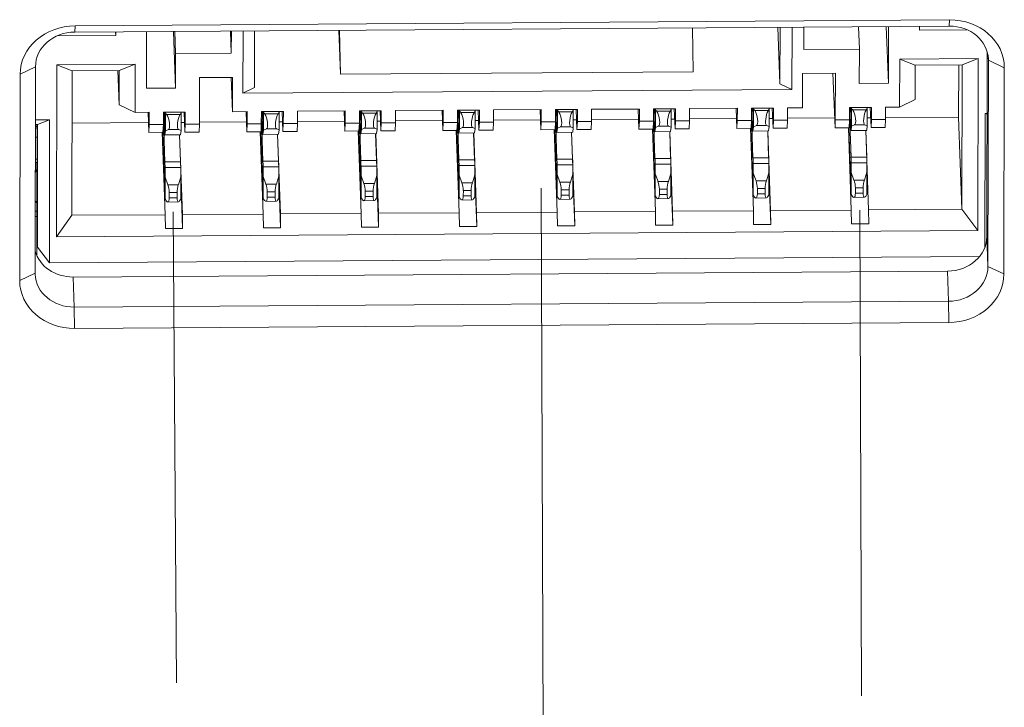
# Model space of a CAD drawing. Extents: x 0 to 841, y 0 to 594.
# Tile 64 of 69: x 665.54 to 678.1, y 455.48 to 464.25. Entities that reach past the tile are written whole.
import ezdxf

# ---------------------------------------------------------------- set-up
doc = ezdxf.new("R2010")
doc.units = 0

msp = doc.modelspace()

# ---------------------------------------------------------------- linework, layer by layer
at = {"color": 7, "lineweight": 13, "ltscale": 0.001989}
msp.add_line((666.246, 464.097), (666.25, 464.176), dxfattribs=at)
at = {"color": 7, "lineweight": 13, "ltscale": 0.278714}
for p, q in [((677.395, 464.172), (666.246, 464.097)), ((677.398, 464.252), (666.25, 464.176)), ((677.374, 461.047), (666.225, 460.972)), ((666.239, 460.588), (677.388, 460.663)), ((666.242, 460.317), (677.391, 460.392))]:
    msp.add_line(p, q, dxfattribs=at)
at = {"color": 7, "lineweight": 13, "ltscale": 0.014024}
for p, q in [((674.131, 463.589), (674.122, 464.15)), ((669.622, 464.12), (669.632, 463.559))]:
    msp.add_line(p, q, dxfattribs=at)
at = {"color": 7, "lineweight": 13, "ltscale": 0.018039}
msp.add_line((675.211, 464.158), (675.237, 463.436), dxfattribs=at)
at = {"color": 7, "lineweight": 13, "ltscale": 0.018032}
msp.add_line((675.237, 463.436), (675.238, 464.158), dxfattribs=at)
at = {"color": 7, "lineweight": 13, "ltscale": 0.019833}
for p, q in [((675.391, 464.159), (675.389, 463.365)), ((668.39, 463.318), (668.392, 464.111))]:
    msp.add_line(p, q, dxfattribs=at)
at = {"color": 7, "lineweight": 13, "ltscale": 0.007113}
for p, q in [((675.54, 463.875), (675.541, 464.16)), ((668.242, 464.11), (668.241, 463.826))]:
    msp.add_line(p, q, dxfattribs=at)
at = {"color": 7, "lineweight": 13, "ltscale": 0.007115}
msp.add_line((676.25, 463.88), (676.24, 464.164), dxfattribs=at)
at = {"color": 7, "lineweight": 13, "ltscale": 0.018086}
for p, q in [((676.619, 463.444), (676.593, 464.167)), ((667.504, 464.105), (667.53, 463.383))]:
    msp.add_line(p, q, dxfattribs=at)
at = {"color": 7, "lineweight": 13, "ltscale": 0.018079}
for p, q in [((676.621, 464.167), (676.619, 463.444)), ((667.161, 463.38), (667.162, 464.103))]:
    msp.add_line(p, q, dxfattribs=at)
at = {"color": 7, "lineweight": 13, "ltscale": 0.001192}
for p, q in [((677.015, 464.122), (677.015, 464.17)), ((666.765, 464.1), (666.767, 464.053)), ((666.767, 464.1), (666.767, 464.053))]:
    msp.add_line(p, q, dxfattribs=at)
at = {"color": 7, "lineweight": 13, "ltscale": 0.001988}
msp.add_line((677.395, 464.172), (677.398, 464.252), dxfattribs=at)
at = {"color": 7, "lineweight": 13, "ltscale": 0.018686}
msp.add_line((666.767, 464.053), (666.019, 464.048), dxfattribs=at)
at = {"color": 7, "lineweight": 13, "ltscale": 0.007116}
for p, q in [((667.531, 463.821), (667.521, 464.106)), ((668.241, 463.826), (668.231, 464.11))]:
    msp.add_line(p, q, dxfattribs=at)
at = {"color": 7, "lineweight": 13, "ltscale": 0.018033}
msp.add_line((668.539, 464.112), (668.538, 463.391), dxfattribs=at)
at = {"color": 7, "lineweight": 13, "ltscale": 0.014029}
msp.add_line((669.632, 463.559), (669.612, 464.12), dxfattribs=at)
at = {"color": 7, "lineweight": 13, "ltscale": 0.015143}
msp.add_line((677.621, 464.126), (677.015, 464.122), dxfattribs=at)
at = {"color": 7, "lineweight": 13, "ltscale": 0.010966}
for p, q in [((667.531, 463.821), (667.53, 463.383)), ((676.249, 463.441), (676.25, 463.88)), ((666.812, 463.605), (666.812, 463.167)), ((675.524, 463.129), (675.525, 463.568))]:
    msp.add_line(p, q, dxfattribs=at)
at = {"color": 7, "lineweight": 13, "ltscale": 0.017748}
for p, q in [((668.241, 463.826), (667.531, 463.821)), ((676.25, 463.88), (675.54, 463.875))]:
    msp.add_line(p, q, dxfattribs=at)
at = {"color": 7, "lineweight": 13, "ltscale": 0.058819}
msp.add_line((677.879, 463.842), (677.875, 461.489), dxfattribs=at)
at = {"color": 7, "lineweight": 13, "ltscale": 0.005483}
for p, q in [((665.745, 463.655), (665.549, 463.558)), ((676.763, 463.138), (676.96, 463.235))]:
    msp.add_line(p, q, dxfattribs=at)
at = {"color": 7, "lineweight": 13, "ltscale": 0.065794}
for p, q in [((665.745, 463.655), (665.74, 461.023)), ((677.888, 461.105), (677.894, 463.737)), ((678.092, 461.011), (678.097, 463.642)), ((665.549, 463.558), (665.544, 460.926))]:
    msp.add_line(p, q, dxfattribs=at)
at = {"color": 7, "lineweight": 13, "ltscale": 0.054828}
for p, q in [((666.012, 461.486), (666.016, 463.679)), ((677.765, 463.759), (677.76, 461.566))]:
    msp.add_line(p, q, dxfattribs=at)
at = {"color": 7, "lineweight": 13, "ltscale": 0.024996}
msp.add_line((666.016, 463.679), (667.016, 463.686), dxfattribs=at)
at = {"color": 7, "lineweight": 13, "ltscale": 0.005279}
for p, q in [((666.212, 463.601), (666.016, 463.679)), ((676.765, 463.752), (676.961, 463.674))]:
    msp.add_line(p, q, dxfattribs=at)
at = {"color": 7, "lineweight": 13, "ltscale": 0.005479}
msp.add_line((666.812, 463.605), (667.016, 463.686), dxfattribs=at)
at = {"color": 7, "lineweight": 13, "ltscale": 0.015352}
for p, q in [((667.016, 463.686), (667.015, 463.072)), ((676.763, 463.138), (676.765, 463.752))]:
    msp.add_line(p, q, dxfattribs=at)
at = {"color": 7, "lineweight": 13, "ltscale": 0.024998}
msp.add_line((676.765, 463.752), (677.765, 463.759), dxfattribs=at)
at = {"color": 7, "lineweight": 13, "ltscale": 0.010965}
for p, q in [((676.961, 463.674), (676.96, 463.235)), ((668.256, 463.519), (668.255, 463.08))]:
    msp.add_line(p, q, dxfattribs=at)
at = {"color": 7, "lineweight": 13, "ltscale": 0.014998}
for p, q in [((676.961, 463.674), (677.561, 463.678)), ((666.812, 463.605), (666.212, 463.601))]:
    msp.add_line(p, q, dxfattribs=at)
at = {"color": 7, "lineweight": 13, "ltscale": 0.016648}
msp.add_line((677.515, 463.012), (677.516, 463.678), dxfattribs=at)
at = {"color": 7, "lineweight": 13, "ltscale": 0.046056}
for p, q in [((677.557, 461.836), (677.561, 463.678)), ((666.209, 461.759), (666.212, 463.601))]:
    msp.add_line(p, q, dxfattribs=at)
at = {"color": 7, "lineweight": 13, "ltscale": 0.005481}
msp.add_line((677.765, 463.759), (677.561, 463.678), dxfattribs=at)
at = {"color": 7, "lineweight": 13, "ltscale": 0.000728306}
msp.add_line((677.893, 463.766), (677.894, 463.737), dxfattribs=at)
at = {"color": 7, "lineweight": 13, "ltscale": 0.005609}
for p, q in [((677.894, 463.737), (678.097, 463.642)), ((677.888, 461.105), (678.092, 461.011))]:
    msp.add_line(p, q, dxfattribs=at)
at = {"color": 7, "lineweight": 13, "ltscale": 0.010971}
msp.add_line((666.812, 463.167), (666.796, 463.605), dxfattribs=at)
at = {"color": 7, "lineweight": 13, "ltscale": 0.014845}
for p, q in [((667.834, 462.922), (667.836, 463.516)), ((675.944, 463.571), (675.943, 462.977))]:
    msp.add_line(p, q, dxfattribs=at)
at = {"color": 7, "lineweight": 13, "ltscale": 0.010498}
for p, q in [((667.836, 463.516), (668.256, 463.519)), ((675.525, 463.568), (675.944, 463.571))]:
    msp.add_line(p, q, dxfattribs=at)
at = {"color": 7, "lineweight": 13, "ltscale": 0.01097}
msp.add_line((668.239, 463.519), (668.255, 463.08), dxfattribs=at)
at = {"color": 7, "lineweight": 13, "ltscale": 0.112486}
msp.add_line((674.131, 463.589), (669.632, 463.559), dxfattribs=at)
at = {"color": 7, "lineweight": 13, "ltscale": 0.017381}
msp.add_line((675.939, 462.876), (675.913, 463.571), dxfattribs=at)
at = {"color": 7, "lineweight": 13, "ltscale": 0.004112}
msp.add_line((668.39, 463.318), (668.538, 463.391), dxfattribs=at)
at = {"color": 7, "lineweight": 13, "ltscale": 0.004207}
msp.add_line((675.237, 463.436), (675.389, 463.365), dxfattribs=at)
at = {"color": 7, "lineweight": 13, "ltscale": 0.009249}
for p, q in [((676.619, 463.444), (676.249, 463.441)), ((667.53, 463.383), (667.161, 463.38))]:
    msp.add_line(p, q, dxfattribs=at)
at = {"color": 7, "lineweight": 13, "ltscale": 0.174978}
msp.add_line((675.389, 463.365), (668.39, 463.318), dxfattribs=at)
at = {"color": 7, "lineweight": 13, "ltscale": 0.005608}
msp.add_line((666.812, 463.167), (667.015, 463.072), dxfattribs=at)
at = {"color": 7, "lineweight": 13, "ltscale": 0.0045}
for p, q in [((667.015, 463.072), (667.195, 463.073)), ((667.195, 462.918), (667.375, 462.919)), ((668.444, 462.926), (668.624, 462.928)), ((668.904, 462.93), (669.084, 462.931)), ((669.694, 462.935), (669.874, 462.936)), ((670.944, 462.943), (671.124, 462.945)), ((671.404, 462.947), (671.584, 462.948)), ((672.654, 462.955), (672.834, 462.956)), ((673.904, 462.963), (674.084, 462.965)), ((675.153, 462.972), (675.333, 462.973)), ((675.943, 462.977), (676.123, 462.978)), ((676.403, 462.98), (676.583, 462.982)), ((667.19, 462.817), (667.37, 462.818)), ((668.44, 462.825), (668.62, 462.826)), ((669.689, 462.834), (669.869, 462.835)), ((670.939, 462.842), (671.119, 462.843)), ((671.399, 462.845), (671.579, 462.846)), ((672.189, 462.851), (672.369, 462.852)), ((673.439, 462.859), (673.619, 462.86)), ((673.899, 462.862), (674.079, 462.863)), ((675.149, 462.871), (675.329, 462.872)), ((676.398, 462.879), (676.578, 462.88))]:
    msp.add_line(p, q, dxfattribs=at)
at = {"color": 7, "lineweight": 13, "ltscale": 0.006412}
for p, q in [((667.19, 462.817), (667.18, 463.073)), ((667.65, 462.82), (667.64, 463.076)), ((671.399, 462.845), (671.39, 463.102)), ((672.189, 462.851), (672.18, 463.107)), ((676.398, 462.879), (676.389, 463.135))]:
    msp.add_line(p, q, dxfattribs=at)
at = {"color": 7, "lineweight": 13, "ltscale": 0.003879}
for p, q in [((667.195, 463.073), (667.195, 462.918)), ((669.084, 462.931), (669.085, 463.086)), ((669.695, 463.09), (669.694, 462.935)), ((669.874, 462.936), (669.875, 463.091)), ((670.154, 463.093), (670.154, 462.938)), ((670.334, 462.939), (670.334, 463.094)), ((670.944, 463.099), (670.944, 462.943)), ((671.124, 462.945), (671.124, 463.1)), ((671.404, 463.102), (671.404, 462.947)), ((672.194, 463.107), (672.194, 462.952)), ((673.624, 462.961), (673.624, 463.117)), ((673.904, 463.119), (673.904, 462.963)), ((674.084, 462.965), (674.084, 463.12)), ((674.694, 463.124), (674.693, 462.969)), ((674.873, 462.97), (674.874, 463.125)), ((675.154, 463.127), (675.153, 462.972)), ((675.333, 462.973), (675.334, 463.128)), ((676.123, 462.978), (676.124, 463.134)), ((676.404, 463.135), (676.403, 462.98)), ((676.583, 462.982), (676.583, 463.137))]:
    msp.add_line(p, q, dxfattribs=at)
at = {"color": 7, "lineweight": 13, "ltscale": 0.006999}
for p, q in [((667.375, 463.074), (667.655, 463.076)), ((668.625, 463.083), (668.905, 463.085)), ((673.624, 463.117), (673.904, 463.119)), ((674.874, 463.125), (675.154, 463.127)), ((676.124, 463.134), (676.404, 463.135))]:
    msp.add_line(p, q, dxfattribs=at)
at = {"color": 7, "lineweight": 13, "ltscale": 0.00388}
for p, q in [((667.375, 462.919), (667.375, 463.074)), ((667.655, 463.076), (667.655, 462.921)), ((668.445, 463.082), (668.444, 462.926)), ((668.624, 462.928), (668.625, 463.083)), ((668.905, 463.085), (668.904, 462.93)), ((671.584, 462.948), (671.584, 463.103)), ((672.374, 462.953), (672.374, 463.108)), ((672.654, 463.11), (672.654, 462.955)), ((672.834, 462.956), (672.834, 463.111)), ((673.444, 463.115), (673.444, 462.96))]:
    msp.add_line(p, q, dxfattribs=at)
at = {"color": 7, "lineweight": 13, "ltscale": 0.000960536}
for p, q in [((667.39, 463.036), (667.388, 463.075)), ((672.389, 463.07), (672.388, 463.108))]:
    msp.add_line(p, q, dxfattribs=at)
at = {"color": 7, "lineweight": 13, "ltscale": 0.000359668}
for p, q in [((667.402, 463.075), (667.402, 463.06)), ((667.602, 463.062), (667.602, 463.076)), ((668.651, 463.083), (668.652, 463.069)), ((668.852, 463.07), (668.851, 463.084)), ((671.151, 463.1), (671.152, 463.086)), ((673.851, 463.104), (673.851, 463.118)), ((676.15, 463.134), (676.151, 463.119))]:
    msp.add_line(p, q, dxfattribs=at)
at = {"color": 7, "lineweight": 13, "ltscale": 0.00555}
for p, q in [((667.402, 462.838), (667.402, 463.06)), ((667.602, 463.062), (667.602, 462.84)), ((668.652, 462.847), (668.652, 463.069)), ((668.852, 463.07), (668.852, 462.848)), ((670.102, 463.078), (670.101, 462.856)), ((671.151, 462.864), (671.152, 463.086)), ((672.401, 462.872), (672.402, 463.094)), ((673.851, 463.104), (673.851, 462.882)), ((675.101, 463.112), (675.101, 462.89)), ((676.151, 462.897), (676.151, 463.119))]:
    msp.add_line(p, q, dxfattribs=at)
at = {"color": 7, "lineweight": 13, "ltscale": 0.000549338}
for p, q in [((667.417, 463.044), (667.402, 463.06)), ((671.166, 463.069), (671.152, 463.086)), ((672.416, 463.077), (672.402, 463.094)), ((673.666, 463.086), (673.651, 463.102))]:
    msp.add_line(p, q, dxfattribs=at)
at = {"color": 7, "lineweight": 13, "ltscale": 0.004312}
msp.add_line((667.417, 463.044), (667.589, 463.045), dxfattribs=at)
at = {"color": 7, "lineweight": 13, "ltscale": 0.000129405}
for p, q in [((667.42, 463.04), (667.417, 463.044)), ((668.67, 463.048), (668.667, 463.052)), ((671.169, 463.065), (671.166, 463.069)), ((672.419, 463.074), (672.416, 463.078))]:
    msp.add_line(p, q, dxfattribs=at)
at = {"color": 7, "lineweight": 13, "ltscale": 0.000119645}
msp.add_line((667.589, 463.045), (667.586, 463.041), dxfattribs=at)
at = {"color": 7, "lineweight": 13, "ltscale": 0.000529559}
msp.add_line((667.589, 463.045), (667.602, 463.062), dxfattribs=at)
at = {"color": 7, "lineweight": 13, "ltscale": 0.004749}
for p, q in [((668.255, 463.08), (668.445, 463.082)), ((675.334, 463.128), (675.524, 463.129))]:
    msp.add_line(p, q, dxfattribs=at)
at = {"color": 7, "lineweight": 13, "ltscale": 0.006411}
for p, q in [((668.44, 462.825), (668.43, 463.082)), ((668.9, 462.828), (668.89, 463.085)), ((669.689, 462.834), (669.68, 463.09)), ((670.149, 462.837), (670.14, 463.093)), ((670.939, 462.842), (670.93, 463.098)), ((672.649, 462.854), (672.64, 463.11)), ((673.439, 462.859), (673.43, 463.115)), ((673.899, 462.862), (673.889, 463.118)), ((674.689, 462.867), (674.679, 463.124)), ((675.149, 462.871), (675.139, 463.127))]:
    msp.add_line(p, q, dxfattribs=at)
at = {"color": 7, "lineweight": 13, "ltscale": 0.000959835}
msp.add_line((668.64, 463.045), (668.638, 463.083), dxfattribs=at)
at = {"color": 7, "lineweight": 13, "ltscale": 0.000549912}
for p, q in [((668.667, 463.052), (668.652, 463.069)), ((669.916, 463.061), (669.902, 463.077))]:
    msp.add_line(p, q, dxfattribs=at)
at = {"color": 7, "lineweight": 13, "ltscale": 0.004311}
for p, q in [((668.667, 463.052), (668.839, 463.053)), ((669.916, 463.061), (670.089, 463.062)), ((671.166, 463.069), (671.339, 463.07)), ((672.416, 463.077), (672.588, 463.079)), ((673.666, 463.086), (673.838, 463.087)), ((674.916, 463.094), (675.088, 463.096)), ((676.165, 463.103), (676.338, 463.104))]:
    msp.add_line(p, q, dxfattribs=at)
at = {"color": 7, "lineweight": 13, "ltscale": 0.000118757}
for p, q in [((668.839, 463.053), (668.836, 463.049)), ((671.339, 463.07), (671.336, 463.066)), ((672.588, 463.079), (672.586, 463.075)), ((673.838, 463.087), (673.836, 463.083)), ((676.338, 463.104), (676.335, 463.1))]:
    msp.add_line(p, q, dxfattribs=at)
at = {"color": 7, "lineweight": 13, "ltscale": 0.000530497}
for p, q in [((668.839, 463.053), (668.852, 463.07)), ((673.838, 463.087), (673.851, 463.104))]:
    msp.add_line(p, q, dxfattribs=at)
at = {"color": 7, "lineweight": 13, "ltscale": 0.015248}
for p, q in [((669.085, 463.086), (669.695, 463.09)), ((670.334, 463.094), (670.944, 463.099)), ((671.584, 463.103), (672.194, 463.107)), ((672.834, 463.111), (673.444, 463.115)), ((674.084, 463.12), (674.694, 463.124))]:
    msp.add_line(p, q, dxfattribs=at)
at = {"color": 7, "lineweight": 13, "ltscale": 0.006998}
for p, q in [((669.875, 463.091), (670.154, 463.093)), ((671.124, 463.1), (671.404, 463.102)), ((672.374, 463.108), (672.654, 463.11))]:
    msp.add_line(p, q, dxfattribs=at)
at = {"color": 7, "lineweight": 13, "ltscale": 0.000959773}
for p, q in [((669.889, 463.053), (669.888, 463.091)), ((671.139, 463.061), (671.138, 463.1)), ((673.639, 463.078), (673.637, 463.117)), ((674.889, 463.087), (674.887, 463.125)), ((676.138, 463.095), (676.137, 463.134))]:
    msp.add_line(p, q, dxfattribs=at)
at = {"color": 7, "lineweight": 13, "ltscale": 0.000358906}
for p, q in [((669.901, 463.091), (669.902, 463.077)), ((670.102, 463.078), (670.101, 463.093)), ((671.352, 463.087), (671.351, 463.101)), ((672.602, 463.095), (672.601, 463.11)), ((674.901, 463.125), (674.901, 463.111)), ((675.101, 463.112), (675.101, 463.127)), ((676.351, 463.121), (676.35, 463.135))]:
    msp.add_line(p, q, dxfattribs=at)
at = {"color": 7, "lineweight": 13, "ltscale": 0.005551}
for p, q in [((669.901, 462.855), (669.902, 463.077)), ((671.352, 463.087), (671.351, 462.865)), ((672.602, 463.095), (672.601, 462.873)), ((673.651, 462.88), (673.651, 463.102)), ((674.901, 462.889), (674.901, 463.111)), ((676.351, 463.121), (676.35, 462.899))]:
    msp.add_line(p, q, dxfattribs=at)
at = {"color": 7, "lineweight": 13, "ltscale": 0.00012879}
for p, q in [((669.919, 463.057), (669.916, 463.061)), ((673.669, 463.082), (673.666, 463.086)), ((674.919, 463.091), (674.916, 463.095)), ((676.169, 463.099), (676.165, 463.103))]:
    msp.add_line(p, q, dxfattribs=at)
at = {"color": 7, "lineweight": 13, "ltscale": 0.000118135}
for p, q in [((670.089, 463.062), (670.086, 463.058)), ((675.088, 463.096), (675.085, 463.092))]:
    msp.add_line(p, q, dxfattribs=at)
at = {"color": 7, "lineweight": 13, "ltscale": 0.000531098}
for p, q in [((670.089, 463.062), (670.102, 463.078)), ((671.339, 463.07), (671.352, 463.087)), ((672.588, 463.079), (672.602, 463.095)), ((675.088, 463.096), (675.101, 463.112)), ((676.338, 463.104), (676.351, 463.121))]:
    msp.add_line(p, q, dxfattribs=at)
at = {"color": 7, "lineweight": 13, "ltscale": 0.013494}
for p, q in [((672.393, 462.475), (672.374, 463.014)), ((673.643, 462.483), (673.624, 463.022)), ((676.143, 462.5), (676.123, 463.039)), ((667.394, 462.441), (667.375, 462.98)), ((668.644, 462.449), (668.625, 462.989)), ((671.143, 462.466), (671.124, 463.005))]:
    msp.add_line(p, q, dxfattribs=at)
at = {"color": 7, "lineweight": 13, "ltscale": 0.000359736}
msp.add_line((672.401, 463.108), (672.402, 463.094), dxfattribs=at)
at = {"color": 7, "lineweight": 13, "ltscale": 0.000358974}
msp.add_line((673.651, 463.117), (673.651, 463.102), dxfattribs=at)
at = {"color": 7, "lineweight": 13, "ltscale": 0.013493}
for p, q in [((674.893, 462.491), (674.874, 463.031)), ((669.894, 462.458), (669.874, 462.997))]:
    msp.add_line(p, q, dxfattribs=at)
at = {"color": 7, "lineweight": 13, "ltscale": 0.000550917}
msp.add_line((674.916, 463.094), (674.901, 463.111), dxfattribs=at)
at = {"color": 7, "lineweight": 13, "ltscale": 0.002126}
for p, q in [((676.141, 462.931), (676.14, 463.016)), ((667.392, 462.872), (667.391, 462.957)), ((669.892, 462.889), (669.891, 462.974)), ((671.141, 462.897), (671.141, 462.982)), ((672.391, 462.906), (672.391, 462.991)), ((674.891, 462.923), (674.89, 463.008))]:
    msp.add_line(p, q, dxfattribs=at)
at = {"color": 7, "lineweight": 13, "ltscale": 0.000550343}
msp.add_line((676.165, 463.103), (676.151, 463.119), dxfattribs=at)
at = {"color": 7, "lineweight": 13, "ltscale": 0.004498}
for p, q in [((676.583, 463.137), (676.763, 463.138)), ((667.655, 462.921), (667.834, 462.922)), ((670.154, 462.938), (670.334, 462.939)), ((672.194, 462.952), (672.374, 462.953)), ((673.444, 462.96), (673.624, 462.961)), ((674.693, 462.969), (674.873, 462.97)), ((667.65, 462.82), (667.83, 462.821)), ((668.9, 462.828), (669.08, 462.83)), ((670.149, 462.837), (670.329, 462.838)), ((672.649, 462.854), (672.829, 462.855)), ((674.689, 462.867), (674.869, 462.869)), ((675.939, 462.876), (676.118, 462.877))]:
    msp.add_line(p, q, dxfattribs=at)
at = {"color": 7, "lineweight": 13, "ltscale": 0.042604}
msp.add_line((677.85, 461.353), (677.853, 463.057), dxfattribs=at)
at = {"color": 7, "lineweight": 13, "ltscale": 0.00061342}
msp.add_line((677.853, 463.057), (677.878, 463.058), dxfattribs=at)
at = {"color": 7, "lineweight": 13, "ltscale": 0.000660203}
msp.add_line((677.878, 463.048), (677.853, 463.057), dxfattribs=at)
at = {"color": 7, "lineweight": 13, "ltscale": 0.004521}
msp.add_line((665.744, 462.976), (665.925, 462.977), dxfattribs=at)
at = {"color": 7, "lineweight": 13, "ltscale": 0.000453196}
msp.add_line((665.762, 462.916), (665.744, 462.916), dxfattribs=at)
at = {"color": 7, "lineweight": 13, "ltscale": 0.00047609}
msp.add_line((665.744, 462.892), (665.763, 462.892), dxfattribs=at)
at = {"color": 7, "lineweight": 13, "ltscale": 0.000250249}
msp.add_line((665.762, 462.916), (665.772, 462.916), dxfattribs=at)
at = {"color": 7, "lineweight": 13, "ltscale": 0.000600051}
msp.add_line((665.762, 462.916), (665.763, 462.892), dxfattribs=at)
at = {"color": 7, "lineweight": 13, "ltscale": 0.039037}
msp.add_line((665.769, 461.355), (665.772, 462.916), dxfattribs=at)
at = {"color": 7, "lineweight": 13, "ltscale": 0.00411}
msp.add_line((665.925, 462.977), (665.772, 462.916), dxfattribs=at)
at = {"color": 7, "lineweight": 13, "ltscale": 0.045617}
msp.add_line((665.925, 462.977), (665.921, 461.152), dxfattribs=at)
at = {"color": 7, "lineweight": 13, "ltscale": 0.024354}
msp.add_line((666.211, 462.935), (667.185, 462.942), dxfattribs=at)
at = {"color": 7, "lineweight": 13, "ltscale": 0.002534}
for p, q in [((667.195, 462.918), (667.19, 462.817)), ((670.329, 462.838), (670.334, 462.939)), ((671.404, 462.947), (671.399, 462.845)), ((672.194, 462.952), (672.189, 462.851)), ((676.118, 462.877), (676.123, 462.978)), ((676.403, 462.98), (676.398, 462.879)), ((676.578, 462.88), (676.583, 462.982))]:
    msp.add_line(p, q, dxfattribs=at)
at = {"color": 7, "lineweight": 13, "ltscale": 0.002533}
for p, q in [((667.37, 462.818), (667.375, 462.919)), ((667.655, 462.921), (667.65, 462.82)), ((667.83, 462.821), (667.834, 462.922)), ((668.444, 462.926), (668.44, 462.825)), ((668.62, 462.826), (668.624, 462.928)), ((668.904, 462.93), (668.9, 462.828)), ((669.08, 462.83), (669.084, 462.931)), ((669.694, 462.935), (669.689, 462.834)), ((669.869, 462.835), (669.874, 462.936)), ((670.154, 462.938), (670.149, 462.837)), ((670.944, 462.943), (670.939, 462.842)), ((671.119, 462.843), (671.124, 462.945)), ((671.579, 462.846), (671.584, 462.948)), ((672.369, 462.852), (672.374, 462.953)), ((672.654, 462.955), (672.649, 462.854)), ((672.829, 462.855), (672.834, 462.956)), ((673.444, 462.96), (673.439, 462.859)), ((673.619, 462.86), (673.624, 462.961)), ((673.904, 462.963), (673.899, 462.862)), ((674.079, 462.863), (674.084, 462.965)), ((674.693, 462.969), (674.689, 462.867)), ((674.869, 462.869), (674.873, 462.97)), ((675.153, 462.972), (675.149, 462.871)), ((675.329, 462.872), (675.333, 462.973)), ((675.943, 462.977), (675.939, 462.876))]:
    msp.add_line(p, q, dxfattribs=at)
at = {"color": 7, "lineweight": 13, "ltscale": 0.00108}
for p, q in [((667.602, 462.945), (667.645, 462.945)), ((668.852, 462.953), (668.895, 462.953)), ((670.102, 462.962), (670.145, 462.962)), ((671.351, 462.97), (671.395, 462.97)), ((673.851, 462.987), (673.894, 462.987))]:
    msp.add_line(p, q, dxfattribs=at)
at = {"color": 7, "lineweight": 13, "ltscale": 0.015013}
for p, q in [((667.835, 462.946), (668.435, 462.95)), ((669.084, 462.955), (669.685, 462.959)), ((670.334, 462.963), (670.935, 462.967)), ((671.584, 462.972), (672.185, 462.976)), ((672.834, 462.98), (673.434, 462.984)), ((674.084, 462.988), (674.684, 462.993))]:
    msp.add_line(p, q, dxfattribs=at)
at = {"color": 7, "lineweight": 13, "ltscale": 0.002127}
for p, q in [((668.642, 462.88), (668.641, 462.965)), ((673.641, 462.914), (673.64, 462.999))]:
    msp.add_line(p, q, dxfattribs=at)
at = {"color": 7, "lineweight": 13, "ltscale": 0.001079}
for p, q in [((672.601, 462.978), (672.644, 462.979)), ((675.101, 462.995), (675.144, 462.996)), ((676.351, 463.004), (676.394, 463.004))]:
    msp.add_line(p, q, dxfattribs=at)
at = {"color": 7, "lineweight": 13, "ltscale": 0.001013}
for p, q in [((673.651, 462.88), (673.689, 462.895)), ((674.901, 462.889), (674.938, 462.904)), ((676.151, 462.897), (676.188, 462.912)), ((671.151, 462.864), (671.189, 462.878)), ((672.401, 462.872), (672.439, 462.887))]:
    msp.add_line(p, q, dxfattribs=at)
at = {"color": 7, "lineweight": 13, "ltscale": 0.003211}
for p, q in [((673.817, 462.896), (673.689, 462.895)), ((675.067, 462.904), (674.938, 462.904)), ((676.317, 462.913), (676.188, 462.912)), ((667.568, 462.854), (667.44, 462.853)), ((668.818, 462.862), (668.689, 462.861)), ((670.068, 462.871), (669.939, 462.87)), ((671.317, 462.879), (671.189, 462.878)), ((672.567, 462.888), (672.439, 462.887))]:
    msp.add_line(p, q, dxfattribs=at)
at = {"color": 7, "lineweight": 13, "ltscale": 0.000916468}
for p, q in [((673.817, 462.896), (673.851, 462.882)), ((675.067, 462.904), (675.101, 462.89)), ((668.818, 462.862), (668.852, 462.848)), ((670.068, 462.871), (670.101, 462.856)), ((672.567, 462.888), (672.601, 462.873))]:
    msp.add_line(p, q, dxfattribs=at)
at = {"color": 7, "lineweight": 13, "ltscale": 0.001378}
for p, q in [((674.901, 462.889), (674.893, 462.834)), ((676.343, 462.844), (676.35, 462.899)), ((671.344, 462.81), (671.351, 462.865)), ((673.651, 462.88), (673.643, 462.826))]:
    msp.add_line(p, q, dxfattribs=at)
at = {"color": 7, "lineweight": 13, "ltscale": 0.001379}
for p, q in [((675.093, 462.836), (675.101, 462.89)), ((676.151, 462.897), (676.143, 462.843)), ((667.402, 462.838), (667.394, 462.784)), ((667.594, 462.785), (667.602, 462.84)), ((668.652, 462.847), (668.644, 462.792)), ((668.844, 462.793), (668.852, 462.848)), ((669.901, 462.855), (669.894, 462.8)), ((670.094, 462.802), (670.101, 462.856)), ((671.151, 462.864), (671.144, 462.809)), ((672.401, 462.872), (672.394, 462.817)), ((672.594, 462.819), (672.601, 462.873)), ((673.843, 462.827), (673.851, 462.882))]:
    msp.add_line(p, q, dxfattribs=at)
at = {"color": 7, "lineweight": 13, "ltscale": 0.015015}
msp.add_line((675.333, 462.997), (675.934, 463.001), dxfattribs=at)
at = {"color": 7, "lineweight": 13, "ltscale": 0.000915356}
msp.add_line((676.317, 462.913), (676.35, 462.899), dxfattribs=at)
at = {"color": 7, "lineweight": 13, "ltscale": 0.02329}
msp.add_line((676.583, 463.005), (677.515, 463.012), dxfattribs=at)
at = {"color": 7, "lineweight": 13, "ltscale": 0.029419}
msp.add_line((677.557, 461.836), (677.515, 463.012), dxfattribs=at)
at = {"color": 7, "lineweight": 13, "ltscale": 0.02629}
for p, q in [((667.399, 461.767), (667.361, 462.818)), ((668.648, 461.775), (668.611, 462.826)), ((669.898, 461.784), (669.86, 462.835)), ((671.148, 461.792), (671.11, 462.843)), ((672.398, 461.801), (672.36, 462.852)), ((673.648, 461.809), (673.61, 462.86)), ((676.11, 462.877), (676.147, 461.826))]:
    msp.add_line(p, q, dxfattribs=at)
at = {"color": 7, "lineweight": 13, "ltscale": 0.021337}
for p, q in [((667.367, 462.818), (667.397, 461.965)), ((672.366, 462.852), (672.396, 461.999))]:
    msp.add_line(p, q, dxfattribs=at)
at = {"color": 7, "lineweight": 13, "ltscale": 0.005}
for p, q in [((667.394, 462.784), (667.594, 462.785)), ((669.894, 462.8), (670.094, 462.802)), ((671.144, 462.809), (671.344, 462.81)), ((671.144, 462.808), (671.344, 462.81)), ((672.393, 462.817), (672.593, 462.818)), ((673.643, 462.826), (673.843, 462.827)), ((673.643, 462.825), (673.843, 462.827)), ((674.893, 462.834), (675.093, 462.835)), ((667.394, 462.441), (667.594, 462.442)), ((668.644, 462.449), (668.844, 462.451)), ((673.845, 462.413), (673.645, 462.411)), ((675.095, 462.421), (674.895, 462.42)), ((676.344, 462.43), (676.144, 462.428))]:
    msp.add_line(p, q, dxfattribs=at)
at = {"color": 7, "lineweight": 13, "ltscale": 0.004999}
for p, q in [((667.394, 462.783), (667.594, 462.784)), ((668.644, 462.792), (668.844, 462.793)), ((668.644, 462.791), (668.844, 462.793)), ((669.894, 462.8), (670.094, 462.801)), ((672.394, 462.817), (672.594, 462.819)), ((674.893, 462.834), (675.093, 462.836)), ((676.143, 462.843), (676.343, 462.844)), ((676.143, 462.842), (676.343, 462.843)), ((669.894, 462.458), (670.094, 462.459)), ((670.095, 462.387), (669.895, 462.386)), ((671.143, 462.466), (671.343, 462.467)), ((671.345, 462.396), (671.145, 462.395)), ((672.393, 462.475), (672.593, 462.476)), ((672.595, 462.404), (672.395, 462.403)), ((673.643, 462.483), (673.843, 462.484)), ((674.893, 462.491), (675.093, 462.493)), ((676.143, 462.5), (676.343, 462.501)), ((667.596, 462.371), (667.396, 462.369)), ((668.846, 462.379), (668.646, 462.378))]:
    msp.add_line(p, q, dxfattribs=at)
at = {"color": 7, "lineweight": 13, "ltscale": 0.001012}
for p, q in [((667.402, 462.838), (667.44, 462.853)), ((668.652, 462.847), (668.689, 462.861)), ((669.901, 462.855), (669.939, 462.87))]:
    msp.add_line(p, q, dxfattribs=at)
at = {"color": 7, "lineweight": 13, "ltscale": 0.000916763}
for p, q in [((667.568, 462.854), (667.602, 462.84)), ((671.317, 462.879), (671.351, 462.865))]:
    msp.add_line(p, q, dxfattribs=at)
at = {"color": 7, "lineweight": 13, "ltscale": 0.025409}
for p, q in [((667.582, 462.784), (667.619, 461.769)), ((668.832, 462.793), (668.868, 461.777)), ((670.082, 462.801), (670.118, 461.785)), ((671.332, 462.81), (671.368, 461.794)), ((672.581, 462.818), (672.618, 461.802)), ((675.081, 462.835), (675.117, 461.819)), ((676.367, 461.828), (676.331, 462.843))]:
    msp.add_line(p, q, dxfattribs=at)
at = {"color": 7, "lineweight": 13, "ltscale": 0.00856}
for p, q in [((667.582, 462.784), (667.594, 462.442)), ((673.831, 462.826), (673.843, 462.484))]:
    msp.add_line(p, q, dxfattribs=at)
at = {"color": 7, "lineweight": 13, "ltscale": 0.021338}
for p, q in [((668.616, 462.826), (668.647, 461.973)), ((669.866, 462.835), (669.897, 461.982)), ((671.116, 462.843), (671.147, 461.99)), ((673.616, 462.86), (673.646, 462.007)), ((674.865, 462.869), (674.896, 462.016)), ((676.115, 462.877), (676.146, 462.024))]:
    msp.add_line(p, q, dxfattribs=at)
at = {"color": 7, "lineweight": 13, "ltscale": 0.008559}
for p, q in [((668.832, 462.793), (668.844, 462.451)), ((670.081, 462.801), (670.094, 462.459)), ((671.331, 462.81), (671.343, 462.467)), ((672.581, 462.818), (672.593, 462.476)), ((675.081, 462.835), (675.093, 462.493)), ((676.33, 462.843), (676.343, 462.501))]:
    msp.add_line(p, q, dxfattribs=at)
at = {"color": 7, "lineweight": 13, "ltscale": 0.02541}
msp.add_line((673.831, 462.826), (673.868, 461.811), dxfattribs=at)
at = {"color": 7, "lineweight": 13, "ltscale": 0.026291}
msp.add_line((674.898, 461.818), (674.86, 462.869), dxfattribs=at)
at = {"color": 7, "lineweight": 13, "ltscale": 0.00052186}
msp.add_line((665.765, 462.757), (665.744, 462.756), dxfattribs=at)
at = {"color": 7, "lineweight": 13, "ltscale": 0.006979}
msp.add_line((665.765, 462.757), (665.764, 462.477), dxfattribs=at)
at = {"color": 7, "lineweight": 13, "ltscale": 0.000520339}
msp.add_line((665.743, 462.477), (665.764, 462.477), dxfattribs=at)
at = {"color": 7, "lineweight": 13, "ltscale": 0.000511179}
msp.add_line((665.743, 462.433), (665.763, 462.433), dxfattribs=at)
at = {"color": 7, "lineweight": 13, "ltscale": 0.003045}
for p, q in [((669.895, 462.386), (669.897, 462.264)), ((670.097, 462.266), (670.095, 462.387)), ((671.145, 462.395), (671.147, 462.273)), ((671.347, 462.274), (671.345, 462.396)), ((672.395, 462.403), (672.397, 462.281)), ((672.597, 462.283), (672.595, 462.404)), ((673.645, 462.411), (673.647, 462.29)), ((673.847, 462.291), (673.845, 462.413)), ((674.895, 462.42), (674.897, 462.298)), ((675.097, 462.299), (675.095, 462.421)), ((676.144, 462.428), (676.146, 462.307)), ((676.346, 462.308), (676.344, 462.43)), ((667.396, 462.369), (667.398, 462.247)), ((667.598, 462.249), (667.596, 462.371)), ((668.646, 462.378), (668.648, 462.256)), ((668.848, 462.257), (668.846, 462.379))]:
    msp.add_line(p, q, dxfattribs=at)
at = {"color": 7, "lineweight": 13, "ltscale": 0.000117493}
msp.add_line((665.763, 462.344), (665.758, 462.344), dxfattribs=at)
at = {"color": 7, "lineweight": 13, "ltscale": 0.010527}
msp.add_line((665.763, 462.346), (665.762, 461.925), dxfattribs=at)
at = {"color": 7, "lineweight": 13, "ltscale": 0.002611}
for p, q in [((669.897, 462.264), (669.932, 462.166)), ((671.147, 462.273), (671.182, 462.174)), ((672.397, 462.281), (672.432, 462.183)), ((673.647, 462.29), (673.682, 462.191)), ((674.897, 462.298), (674.932, 462.2)), ((676.146, 462.307), (676.181, 462.208)), ((667.398, 462.247), (667.433, 462.149)), ((668.648, 462.256), (668.682, 462.157))]:
    msp.add_line(p, q, dxfattribs=at)
at = {"color": 7, "lineweight": 13, "ltscale": 0.00706}
for p, q in [((669.897, 461.982), (669.897, 462.264)), ((671.147, 461.99), (671.147, 462.273)), ((671.347, 462.274), (671.347, 461.992)), ((672.396, 461.999), (672.397, 462.281)), ((672.597, 462.283), (672.596, 462)), ((673.847, 462.291), (673.846, 462.009)), ((674.896, 462.016), (674.897, 462.298)), ((676.146, 462.024), (676.146, 462.307)), ((676.346, 462.308), (676.346, 462.026)), ((667.397, 461.965), (667.398, 462.247)), ((667.598, 462.249), (667.597, 461.966)), ((668.848, 462.257), (668.847, 461.975))]:
    msp.add_line(p, q, dxfattribs=at)
at = {"color": 7, "lineweight": 13, "ltscale": 0.002596}
for p, q in [((670.066, 462.167), (670.097, 462.266)), ((672.565, 462.184), (672.597, 462.283)), ((673.815, 462.192), (673.847, 462.291)), ((675.065, 462.201), (675.097, 462.299)), ((676.315, 462.209), (676.346, 462.308)), ((667.566, 462.15), (667.598, 462.249)), ((668.816, 462.158), (668.848, 462.257))]:
    msp.add_line(p, q, dxfattribs=at)
at = {"color": 7, "lineweight": 13, "ltscale": 0.007061}
for p, q in [((670.097, 462.266), (670.097, 461.983)), ((673.646, 462.007), (673.647, 462.29)), ((675.097, 462.299), (675.096, 462.017)), ((668.647, 461.973), (668.648, 462.256))]:
    msp.add_line(p, q, dxfattribs=at)
at = {"color": 7, "lineweight": 13, "ltscale": 0.002595}
msp.add_line((671.315, 462.175), (671.347, 462.274), dxfattribs=at)
at = {"color": 7, "lineweight": 13, "ltscale": 0.015962}
for p, q in [((672.597, 462.264), (672.62, 461.626)), ((667.598, 462.23), (667.621, 461.592)), ((671.347, 462.255), (671.37, 461.617))]:
    msp.add_line(p, q, dxfattribs=at)
at = {"color": 7, "lineweight": 13, "ltscale": 0.015961}
for p, q in [((673.847, 462.272), (673.87, 461.634)), ((675.097, 462.281), (675.12, 461.643)), ((668.847, 462.239), (668.87, 461.601)), ((670.097, 462.247), (670.12, 461.609))]:
    msp.add_line(p, q, dxfattribs=at)
at = {"color": 7, "lineweight": 13, "ltscale": 0.003334}
for p, q in [((667.433, 462.149), (667.566, 462.15)), ((669.932, 462.166), (670.066, 462.167))]:
    msp.add_line(p, q, dxfattribs=at)
at = {"color": 7, "lineweight": 13, "ltscale": 0.003333}
for p, q in [((668.682, 462.157), (668.816, 462.158)), ((671.182, 462.174), (671.315, 462.175)), ((672.432, 462.183), (672.565, 462.184)), ((673.682, 462.191), (673.815, 462.192)), ((674.932, 462.2), (675.065, 462.201)), ((676.181, 462.208), (676.315, 462.209))]:
    msp.add_line(p, q, dxfattribs=at)
at = {"color": 7, "lineweight": 13, "ltscale": 0.002499}
for p, q in [((667.55, 462.05), (667.45, 462.049)), ((668.8, 462.058), (668.7, 462.058)), ((670.05, 462.067), (669.95, 462.066)), ((671.299, 462.075), (671.2, 462.075)), ((672.549, 462.084), (672.449, 462.083)), ((672.449, 462.015), (672.549, 462.016)), ((673.799, 462.092), (673.699, 462.091)), ((675.049, 462.101), (674.949, 462.1)), ((676.199, 462.04), (676.299, 462.041)), ((667.45, 461.981), (667.55, 461.982)), ((668.7, 461.99), (668.8, 461.99)), ((669.95, 461.998), (670.05, 461.999)), ((671.199, 462.006), (671.299, 462.007))]:
    msp.add_line(p, q, dxfattribs=at)
at = {"color": 7, "lineweight": 13, "ltscale": 0.001702}
for p, q in [((667.45, 461.981), (667.45, 462.049)), ((667.55, 462.05), (667.55, 461.982)), ((669.95, 461.998), (669.95, 462.066)), ((671.199, 462.006), (671.2, 462.075)), ((671.299, 462.075), (671.299, 462.007)), ((672.449, 462.015), (672.449, 462.083)), ((672.549, 462.084), (672.549, 462.016)), ((673.799, 462.092), (673.799, 462.024)), ((676.199, 462.04), (676.199, 462.108)), ((676.299, 462.109), (676.299, 462.041))]:
    msp.add_line(p, q, dxfattribs=at)
at = {"color": 7, "lineweight": 13, "ltscale": 0.001701}
for p, q in [((668.7, 461.99), (668.7, 462.058)), ((668.8, 462.058), (668.8, 461.99)), ((670.05, 462.067), (670.05, 461.999)), ((673.699, 462.023), (673.699, 462.091)), ((674.949, 462.032), (674.949, 462.1)), ((675.049, 462.101), (675.049, 462.032))]:
    msp.add_line(p, q, dxfattribs=at)
at = {"color": 7, "lineweight": 13}
msp.add_line((672.193, 462.104), (672.287, 435.095), dxfattribs=at)
at = {"color": 7, "lineweight": 13, "ltscale": 0.002501}
for p, q in [((673.699, 462.023), (673.799, 462.024)), ((674.949, 462.032), (675.049, 462.032)), ((676.299, 462.109), (676.199, 462.108))]:
    msp.add_line(p, q, dxfattribs=at)
at = {"color": 7, "lineweight": 13, "ltscale": 0.000740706}
for p, q in [((674.896, 462.016), (674.914, 461.992)), ((676.146, 462.024), (676.163, 462)), ((667.397, 461.965), (667.415, 461.941)), ((669.897, 461.982), (669.914, 461.958)), ((672.396, 461.999), (672.414, 461.975))]:
    msp.add_line(p, q, dxfattribs=at)
at = {"color": 7, "lineweight": 13, "ltscale": 0.000720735}
for p, q in [((675.08, 461.993), (675.096, 462.017)), ((676.33, 462.001), (676.346, 462.026)), ((667.581, 461.942), (667.597, 461.966)), ((668.831, 461.951), (668.847, 461.975)), ((670.081, 461.959), (670.097, 461.983)), ((671.331, 461.968), (671.347, 461.992)), ((672.581, 461.976), (672.596, 462))]:
    msp.add_line(p, q, dxfattribs=at)
at = {"color": 7, "lineweight": 13, "ltscale": 0.000129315}
msp.add_line((665.757, 461.923), (665.762, 461.925), dxfattribs=at)
at = {"color": 7, "lineweight": 13, "ltscale": 0.000117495}
msp.add_line((665.757, 461.923), (665.762, 461.923), dxfattribs=at)
at = {"color": 7, "lineweight": 13, "ltscale": 5.64781e-05}
msp.add_line((665.762, 461.925), (665.762, 461.923), dxfattribs=at)
at = {"color": 7, "lineweight": 13, "ltscale": 0.003366}
for p, q in [((667.432, 461.929), (667.566, 461.93)), ((668.681, 461.937), (668.816, 461.938)), ((669.931, 461.946), (670.066, 461.947)), ((671.181, 461.954), (671.316, 461.955)), ((672.431, 461.963), (672.565, 461.964)), ((673.681, 461.971), (673.815, 461.972)), ((674.93, 461.98), (675.065, 461.981)), ((676.18, 461.988), (676.315, 461.989))]:
    msp.add_line(p, q, dxfattribs=at)
at = {"color": 7, "lineweight": 13, "ltscale": 0.000740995}
msp.add_line((668.647, 461.973), (668.665, 461.95), dxfattribs=at)
at = {"color": 7, "lineweight": 13, "ltscale": 0.000741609}
msp.add_line((671.147, 461.99), (671.164, 461.966), dxfattribs=at)
at = {"color": 7, "lineweight": 13, "ltscale": 0.000740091}
msp.add_line((673.646, 462.007), (673.664, 461.983), dxfattribs=at)
at = {"color": 7, "lineweight": 13, "ltscale": 0.000720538}
msp.add_line((673.83, 461.984), (673.846, 462.009), dxfattribs=at)
at = {"color": 7, "lineweight": 13, "ltscale": 0.000511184}
msp.add_line((665.742, 461.812), (665.762, 461.812), dxfattribs=at)
at = {"color": 7, "lineweight": 13, "ltscale": 0.008409}
msp.add_line((666.209, 461.759), (666.012, 461.486), dxfattribs=at)
at = {"color": 7, "lineweight": 13, "ltscale": 0.029746}
for p, q in [((666.209, 461.759), (667.399, 461.767)), ((676.367, 461.828), (677.557, 461.836))]:
    msp.add_line(p, q, dxfattribs=at)
at = {"color": 7, "lineweight": 13, "ltscale": 0.004412}
for p, q in [((667.401, 461.591), (667.399, 461.767)), ((667.619, 461.769), (667.621, 461.592)), ((668.65, 461.599), (668.648, 461.775)), ((668.868, 461.777), (668.87, 461.601)), ((669.9, 461.607), (669.898, 461.784)), ((671.368, 461.794), (671.37, 461.617)), ((672.4, 461.624), (672.398, 461.801)), ((672.618, 461.802), (672.62, 461.626)), ((673.65, 461.633), (673.648, 461.809)), ((676.367, 461.828), (676.369, 461.651))]:
    msp.add_line(p, q, dxfattribs=at)
at = {"color": 7, "lineweight": 13, "ltscale": 0.150152}
msp.add_line((667.502, 461.804), (667.543, 455.798), dxfattribs=at)
at = {"color": 7, "lineweight": 13, "ltscale": 0.025747}
for p, q in [((667.619, 461.769), (668.648, 461.775)), ((668.868, 461.777), (669.898, 461.784)), ((670.118, 461.785), (671.148, 461.792)), ((671.368, 461.794), (672.398, 461.801)), ((672.618, 461.802), (673.648, 461.809)), ((673.868, 461.811), (674.898, 461.818)), ((675.117, 461.819), (676.147, 461.826))]:
    msp.add_line(p, q, dxfattribs=at)
at = {"color": 7, "lineweight": 13, "ltscale": 0.004411}
for p, q in [((670.118, 461.785), (670.12, 461.609)), ((671.15, 461.616), (671.148, 461.792)), ((673.868, 461.811), (673.87, 461.634)), ((674.9, 461.641), (674.898, 461.818)), ((675.117, 461.819), (675.12, 461.643)), ((676.149, 461.65), (676.147, 461.826))]:
    msp.add_line(p, q, dxfattribs=at)
at = {"color": 7, "lineweight": 13, "ltscale": 0.154842}
msp.add_line((676.256, 461.824), (676.276, 455.63), dxfattribs=at)
at = {"color": 7, "lineweight": 13, "ltscale": 0.008448}
msp.add_line((677.557, 461.836), (677.76, 461.566), dxfattribs=at)
at = {"color": 7, "lineweight": 13, "ltscale": 0.000521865}
msp.add_line((665.763, 461.746), (665.742, 461.746), dxfattribs=at)
at = {"color": 7, "lineweight": 13, "ltscale": 0.012522}
msp.add_line((665.763, 461.746), (665.761, 461.245), dxfattribs=at)
at = {"color": 7, "lineweight": 13, "ltscale": 0.005499}
for p, q in [((673.87, 461.634), (673.65, 461.633)), ((675.12, 461.643), (674.9, 461.641)), ((676.369, 461.651), (676.149, 461.65)), ((667.621, 461.592), (667.401, 461.591)), ((668.87, 461.601), (668.65, 461.599)), ((670.12, 461.609), (669.9, 461.607)), ((671.37, 461.617), (671.15, 461.616)), ((672.62, 461.626), (672.4, 461.624))]:
    msp.add_line(p, q, dxfattribs=at)
at = {"color": 7, "lineweight": 13, "ltscale": 0.004794}
msp.add_line((665.762, 461.546), (665.769, 461.355), dxfattribs=at)
at = {"color": 7, "lineweight": 13, "ltscale": 0.293712}
msp.add_line((677.76, 461.566), (666.012, 461.486), dxfattribs=at)
at = {"color": 7, "lineweight": 13, "ltscale": 0.009605}
for p, q in [((677.875, 461.489), (677.888, 461.105)), ((666.225, 460.972), (666.239, 460.588))]:
    msp.add_line(p, q, dxfattribs=at)
at = {"color": 7, "lineweight": 13, "ltscale": 0.006336}
msp.add_line((665.921, 461.152), (665.769, 461.355), dxfattribs=at)
at = {"color": 7, "lineweight": 13, "ltscale": 0.296471}
msp.add_line((665.921, 461.152), (677.78, 461.232), dxfattribs=at)
at = {"color": 7, "lineweight": 13, "ltscale": 0.005482}
msp.add_line((665.74, 461.023), (665.544, 460.926), dxfattribs=at)
at = {"color": 7, "lineweight": 13, "ltscale": 0.009606}
msp.add_line((677.374, 461.047), (677.388, 460.663), dxfattribs=at)
at = {"color": 7, "lineweight": 13, "ltscale": 0.006787}
for p, q in [((677.388, 460.663), (677.391, 460.392)), ((666.239, 460.588), (666.242, 460.317))]:
    msp.add_line(p, q, dxfattribs=at)
at = {"color": 7, "lineweight": 13}
for centre, radius, start, end in [((665.583, 462.394), 0.182, 331.2941, 344.1386), ((667.132, 462.045), 0.318, 0.7398, 19.0665), ((667.904, 462.045), 0.355, 162.7003, 179.138), ((668.382, 462.054), 0.318, 0.7398, 19.0665), ((669.154, 462.053), 0.355, 162.7003, 179.138), ((669.632, 462.062), 0.318, 0.7398, 19.0665), ((670.404, 462.061), 0.355, 162.7003, 179.138), ((670.881, 462.07), 0.318, 0.7398, 19.0665), ((671.654, 462.07), 0.355, 162.7003, 179.138), ((672.131, 462.079), 0.318, 0.7398, 19.0665), ((672.904, 462.078), 0.355, 162.7003, 179.138), ((673.381, 462.087), 0.318, 0.7398, 19.0665), ((674.154, 462.087), 0.355, 162.7003, 179.138), ((674.631, 462.096), 0.318, 0.7398, 19.0665), ((675.403, 462.095), 0.355, 162.7003, 179.138), ((675.881, 462.104), 0.318, 0.7398, 19.0665), ((676.653, 462.104), 0.355, 162.7003, 179.138), ((665.705, 461.904), 0.0553, 19.9648, 48.4574), ((667.436, 461.952), 0.0238, 207.3939, 259.2141), ((667.561, 461.951), 0.0218, 283.9846, 336.9638), ((668.686, 461.961), 0.0238, 207.3939, 259.2141), ((668.811, 461.959), 0.0218, 283.9846, 336.9638), ((669.936, 461.969), 0.0238, 207.2852, 259.1253), ((670.061, 461.968), 0.0218, 283.9846, 336.9638), ((671.185, 461.978), 0.0238, 207.2852, 259.1253), ((671.31, 461.976), 0.0218, 283.9846, 336.9638), ((672.435, 461.986), 0.0238, 207.2852, 259.1253), ((672.56, 461.985), 0.0218, 283.9846, 336.9638), ((673.685, 461.994), 0.0238, 207.3939, 259.2141), ((673.81, 461.993), 0.0218, 283.9846, 336.9638), ((674.935, 462.003), 0.0238, 207.2852, 259.1253), ((675.06, 462.002), 0.0218, 283.9846, 336.9638), ((676.185, 462.011), 0.0238, 207.2852, 259.1253), ((676.31, 462.01), 0.0218, 283.878, 336.8397)]:
    msp.add_arc(centre, radius, start, end, dxfattribs=at)
for centre, major_axis, ratio, start_param, end_param in [((666.249, 463.562), (-0.7, -0.025), 0.877105, 4.679136, 6.249932), ((677.394, 463.734), (-0.5, -0.018), 0.877105, 3.14171, 4.679136), ((677.397, 463.638), (-0.7, -0.025), 0.877105, 3.10834, 4.679136), ((666.245, 463.658), (-0.5, -0.018), 0.877105, 4.679136, 6.249932), ((677.394, 463.734), (-0.5, -0.018), 0.877105, 3.10834, 3.14171), ((667.39, 462.946), (-0.001, 0.1), 0.015968, 4.822492, 5.834783), ((667.42, 462.952), (0.0183, -0.0997), 0.299877, 0.05728, 2.588007), ((667.586, 462.953), (0.017, 0.1), 0.26896, 0.547222, 3.07795), ((668.64, 462.954), (-0.001, 0.1), 0.015968, 4.822492, 5.834783), ((668.669, 462.961), (0.0183, -0.0997), 0.299877, 0.05728, 2.588007), ((668.836, 462.962), (0.017, 0.1), 0.26896, 0.547222, 3.07795), ((669.889, 462.963), (-0.001, 0.1), 0.015968, 4.822492, 5.834783), ((669.919, 462.969), (0.0183, -0.0997), 0.299877, 0.05728, 2.588007), ((670.086, 462.97), (0.017, 0.1), 0.26896, 0.547222, 3.07795), ((671.139, 462.971), (-0.001, 0.1), 0.015968, 4.822492, 5.834783), ((671.169, 462.977), (0.0183, -0.0997), 0.299877, 0.05728, 2.588007), ((671.336, 462.979), (0.017, 0.1), 0.26896, 0.547222, 3.07795), ((672.389, 462.98), (-0.001, 0.1), 0.015968, 4.822492, 5.834783), ((672.419, 462.986), (0.0183, -0.0997), 0.299877, 0.05728, 2.588007), ((672.586, 462.987), (0.017, 0.1), 0.26896, 0.547222, 3.07795), ((673.639, 462.988), (-0.001, 0.1), 0.015968, 4.822492, 5.834783), ((673.669, 462.994), (0.0183, -0.0997), 0.299877, 0.05728, 2.588007), ((673.835, 462.995), (0.017, 0.1), 0.26896, 0.547222, 3.07795), ((674.889, 462.997), (-0.001, 0.1), 0.015968, 4.822492, 5.834783), ((674.919, 463.003), (0.0183, -0.0997), 0.299877, 0.05728, 2.588007), ((675.085, 463.004), (0.017, 0.1), 0.26896, 0.547222, 3.07795), ((676.138, 463.005), (-0.001, 0.1), 0.015968, 4.822492, 5.834783), ((676.168, 463.011), (0.0183, -0.0997), 0.299877, 0.05728, 2.588007), ((676.335, 463.012), (0.017, 0.1), 0.26896, 0.547222, 3.07795), ((665.763, 462.805), (-0.001, 0.1), 0.015968, 4.211626, 5.782423), ((669.893, 462.9), (0.001, -0.1), 0.015968, 4.822492, 6.283186), ((671.143, 462.908), (0.001, -0.1), 0.015968, 4.822492, 6.283186), ((672.393, 462.917), (0.001, -0.1), 0.015968, 4.822492, 6.283186), ((673.643, 462.925), (0.001, -0.1), 0.015968, 4.822492, 6.283186), ((674.892, 462.934), (0.001, -0.1), 0.015968, 4.822492, 6.283186), ((676.142, 462.942), (0.001, -0.1), 0.015968, 4.822492, 6.283186), ((667.393, 462.883), (0.001, -0.1), 0.015968, 4.822492, 6.283186), ((668.643, 462.891), (0.001, -0.1), 0.015968, 4.822492, 6.283186), ((665.762, 462.525), (-0.001, 0.1), 0.015968, 3.52993, 4.211626), ((665.765, 462.317), (0.001, -0.125), 0.015968, 3.52993, 4.495421), ((667.394, 462.265), (0.001, -0.2), 0.015968, 2.117231, 2.64083), ((667.594, 462.267), (-0.001, 0.2), 0.015968, 5.258824, 5.782423), ((668.644, 462.274), (0.001, -0.2), 0.015968, 2.117231, 2.64083), ((668.844, 462.275), (-0.001, 0.2), 0.015968, 5.258824, 5.782423), ((669.893, 462.282), (0.001, -0.2), 0.015968, 2.117231, 2.64083), ((670.093, 462.284), (-0.001, 0.2), 0.015968, 5.258824, 5.782423), ((671.143, 462.291), (0.001, -0.2), 0.015968, 2.117231, 2.64083), ((671.343, 462.292), (-0.001, 0.2), 0.015968, 5.258824, 5.782423), ((672.393, 462.299), (0.001, -0.2), 0.015968, 2.117231, 2.64083), ((672.593, 462.3), (-0.001, 0.2), 0.015968, 5.258824, 5.782423), ((673.643, 462.308), (0.001, -0.2), 0.015968, 2.117231, 2.64083), ((673.843, 462.309), (-0.001, 0.2), 0.015968, 5.258824, 5.782423), ((674.893, 462.316), (0.001, -0.2), 0.015968, 2.117231, 2.64083), ((675.093, 462.317), (-0.001, 0.2), 0.015968, 5.258824, 5.782423), ((676.142, 462.324), (0.001, -0.2), 0.015968, 2.117231, 2.64083), ((676.342, 462.326), (-0.001, 0.2), 0.015968, 5.258824, 5.782423), ((672.414, 462.063), (0.0183, -0.0997), 0.299877, 6.231806, 7.300396), ((672.581, 462.064), (0.017, 0.1), 0.26896, 2.118018, 3.189825), ((673.664, 462.071), (0.0183, -0.0997), 0.299877, 6.231806, 7.300396), ((673.831, 462.072), (0.017, 0.1), 0.26896, 2.118018, 3.189825), ((674.914, 462.08), (0.0183, -0.0997), 0.299877, 6.231806, 7.300396), ((675.08, 462.081), (0.017, 0.1), 0.26896, 2.118018, 3.189825), ((676.164, 462.088), (0.0183, -0.0997), 0.299877, 6.231806, 7.300396), ((676.33, 462.089), (0.017, 0.1), 0.26896, 2.118018, 3.189825), ((665.764, 461.835), (0.001, -0.125), 0.015968, 3.927832, 4.893323), ((667.415, 462.029), (0.0183, -0.0997), 0.299877, 6.231806, 7.300396), ((667.582, 462.03), (0.017, 0.1), 0.26896, 2.118018, 3.189825), ((668.665, 462.037), (0.0183, -0.0997), 0.299877, 6.231806, 7.300396), ((668.831, 462.038), (0.017, 0.1), 0.26896, 2.118018, 3.189825), ((669.914, 462.046), (0.0183, -0.0997), 0.299877, 6.231806, 7.300396), ((670.081, 462.047), (0.017, 0.1), 0.26896, 2.118018, 3.189825), ((671.164, 462.054), (0.0183, -0.0997), 0.299877, 6.231806, 7.300396), ((671.331, 462.055), (0.017, 0.1), 0.26896, 2.118018, 3.189825), ((665.761, 461.794), (-0.001, 0.1), 0.015968, 4.211626, 4.893323), ((677.375, 461.486), (0.5, 0.018), 0.877105, 4.679136, 6.249932), ((666.226, 461.411), (0.5, 0.018), 0.877105, 3.350006, 4.679136), ((666.24, 461.027), (-0.5, -0.018), 0.877105, 6.249932, 6.283303), ((666.24, 461.027), (-0.5, -0.018), 0.877105, 0.000118, 1.537543), ((677.388, 461.102), (-0.5, -0.018), 0.877105, 1.537543, 3.10834), ((677.392, 461.006), (-0.7, -0.025), 0.877105, 1.537543, 3.10834), ((666.244, 460.931), (-0.7, -0.025), 0.877105, 6.249932, 7.820729)]:
    msp.add_ellipse(centre, major_axis=major_axis, ratio=ratio, start_param=start_param, end_param=end_param, dxfattribs=at)

doc.saveas('drawing.dxf')
